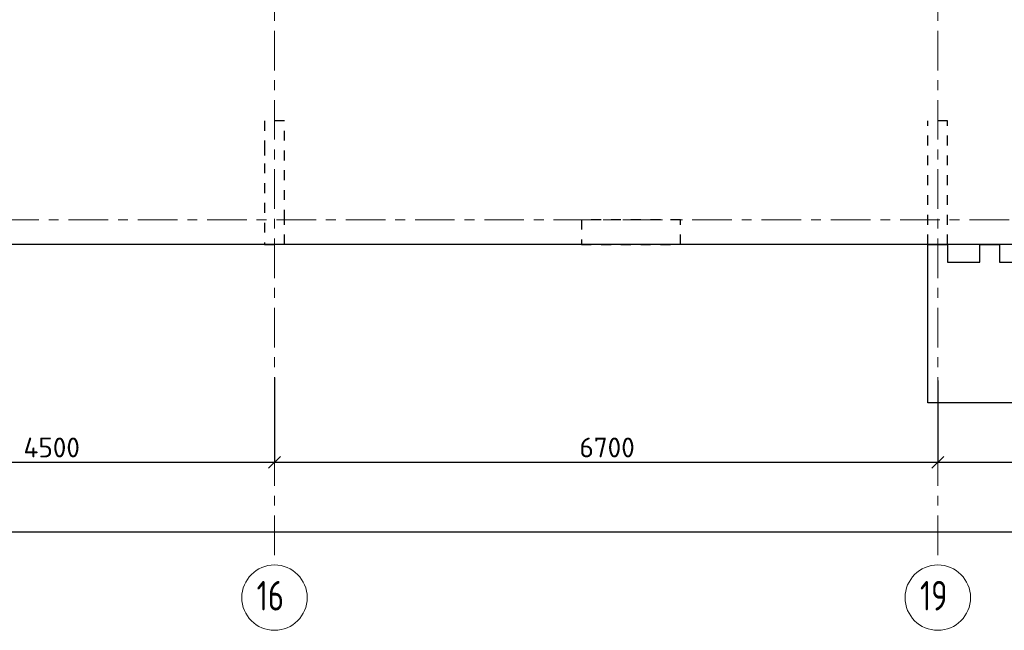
# Model space of a CAD drawing. Header units: metres. Extents: x -38 to 93, y -15 to 21.
# Tile 68 of 256: x 39 to 49, y -4 to 2. Entities that reach past the tile are written whole.
import ezdxf

# ---------------------------------------------------------------- set-up
doc = ezdxf.new("R2010")
doc.units = ezdxf.units.M
doc.header["$PDMODE"] = 65
for name, pattern in [('______11', [0.5, 0.4, -0.05, 0, -0.05]), ('______2', [0.0405, 0.03, -0.0105]), ('______5', [1.1, 0.8, -0.1, 0.1, -0.1])]:
    doc.linetypes.add(name, pattern=pattern)
for name, color, linetype, lineweight in [('XR$1$Осевая линия (1)', 7, '______5', 13), ('XR$1$Размерная линия (1)', 7, 'Continuous', 13), ('XR$4$Перекрытие (1)', 7, 'Continuous', 35)]:
    doc.layers.add(name, color=color, linetype=linetype, lineweight=lineweight)
doc.layers.add('XR$6$Стена_ бетон несущ.', color=7, linetype='Continuous', lineweight=70, true_color=0xb4b496)
doc.styles.add('ISOCPEUR', font='txt')
doc.dimstyles.new('DIMSTYLE_3', dxfattribs={"dimtxt": 0.2, "dimasz": 0.2, "dimexe": 0, "dimexo": 0, "dimgap": 0.1, "dimtad": 2, "dimdec": 0, "dimlfac": 1000, "dimrnd": 5, "dimzin": 12, "dimdsep": 46, "dimtxsty": 'ISOCPEUR', "dimblk1": 'ALL_ML_STRICH', "dimblk2": 'ALL_ML_STRICH', "dimsah": 1, "dimcen": 0, "dimclrd": 7, "dimclre": 256, "dimclrt": 7, "dimadec": 0, "dimazin": 0, "dimtfac": 1, "dimtdec": 0, "dimtix": 1, "dimtmove": 2, "dimatfit": 3, "dimfxl": 0, "dimtzin": 0, "dimlwd": 0, "dimlwe": -3, "dimarcsym": 0})

# ---------------------------------------------------------------- blocks, each defined once
blk = doc.blocks.new('ALL_ML_STRICH')
at = {"color": 0, "linetype": 'ByBlock', "lineweight": -2}
for p, q in [((0, -0.5), (0, 0.5)), ((-1, 0), (0.5, 0)), ((-0.3, -0.3), (0.3, 0.3))]:
    blk.add_line(p, q, dxfattribs=at)
blk = doc.blocks.new('*D11')
at = {"layer": 'DEFPOINTS', "color": 7, "linetype": 'Continuous', "lineweight": 13, "transparency": 33554687}
for p in [(0.5, -3.1033), (0.5, -3.1563), (61.6, -3.1401)]:
    blk.add_point(p, dxfattribs=at)
at = {"layer": 'XR$1$Размерная линия (1)', "color": 9, "linetype": 'Continuous', "lineweight": -2, "true_color": 0xc7c7c7, "transparency": 33554687}
for p, q in [((0.5, -3.1233), (0.5, -3.1563)), ((61.6, -3.1563), (61.6, -3.1563))]:
    blk.add_line(p, q, dxfattribs=at)
at = {"layer": 'XR$1$Размерная линия (1)', "color": 7, "linetype": 'Continuous', "lineweight": -2, "transparency": 33554687}
blk.add_line((0.5, -3.1563), (61.6, -3.1563), dxfattribs=at)
at = {"layer": 'XR$1$Размерная линия (1)', "color": 7, "linetype": 'Continuous', "lineweight": 13, "transparency": 33554687, "xscale": 0.2, "yscale": 0.2, "zscale": 0.2, "rotation": 180}
blk.add_blockref('ALL_ML_STRICH', (0.5, -3.1563), dxfattribs=at)
at = {"layer": 'XR$1$Размерная линия (1)', "color": 7, "linetype": 'Continuous', "lineweight": 13, "transparency": 33554687, "xscale": 0.2, "yscale": 0.2, "zscale": 0.2}
blk.add_blockref('ALL_ML_STRICH', (61.6, -3.1563), dxfattribs=at)
at = {"layer": 'XR$1$Размерная линия (1)', "color": 7, "linetype": 'Continuous', "lineweight": 13, "transparency": 33554687, "insert": (31.1, -3.0063), "char_height": 0.2, "width": 1, "attachment_point": 5, "style": 'ISOCPEUR'}
blk.add_mtext('\\A1;{61100}', dxfattribs=at)
blk = doc.blocks.new('*D21')
at = {"layer": 'DEFPOINTS', "color": 7, "linetype": 'Continuous', "lineweight": 13, "transparency": 33554687}
for p in [(41.45, -1.5748), (36.95, -1.6172), (36.95, -2.452)]:
    blk.add_point(p, dxfattribs=at)
at = {"layer": 'XR$1$Размерная линия (1)', "color": 9, "linetype": 'Continuous', "lineweight": -2, "true_color": 0xc7c7c7, "transparency": 33554687}
for p, q in [((36.95, -1.6372), (36.95, -2.452)), ((41.45, -1.5948), (41.45, -2.452))]:
    blk.add_line(p, q, dxfattribs=at)
at = {"layer": 'XR$1$Размерная линия (1)', "color": 7, "linetype": 'Continuous', "lineweight": -2, "transparency": 33554687}
blk.add_line((36.95, -2.452), (41.45, -2.452), dxfattribs=at)
at = {"layer": 'XR$1$Размерная линия (1)', "color": 7, "linetype": 'Continuous', "lineweight": 13, "transparency": 33554687, "xscale": 0.2, "yscale": 0.2, "zscale": 0.2, "rotation": 180}
blk.add_blockref('ALL_ML_STRICH', (36.95, -2.452), dxfattribs=at)
at = {"layer": 'XR$1$Размерная линия (1)', "color": 7, "linetype": 'Continuous', "lineweight": 13, "transparency": 33554687, "xscale": 0.2, "yscale": 0.2, "zscale": 0.2}
blk.add_blockref('ALL_ML_STRICH', (41.45, -2.452), dxfattribs=at)
at = {"layer": 'XR$1$Размерная линия (1)', "color": 7, "linetype": 'Continuous', "lineweight": 13, "transparency": 33554687, "insert": (39.2, -2.302), "char_height": 0.2, "width": 0.8, "attachment_point": 5, "style": 'ISOCPEUR'}
blk.add_mtext('\\A1;{4500}', dxfattribs=at)
blk = doc.blocks.new('*D22')
at = {"layer": 'DEFPOINTS', "color": 7, "linetype": 'Continuous', "lineweight": 13, "transparency": 33554687}
for p in [(41.45, -1.5748), (48.15, -1.6059), (41.45, -2.452)]:
    blk.add_point(p, dxfattribs=at)
at = {"layer": 'XR$1$Размерная линия (1)', "color": 9, "linetype": 'Continuous', "lineweight": -2, "true_color": 0xc7c7c7, "transparency": 33554687}
for p, q in [((41.45, -1.5948), (41.45, -2.452)), ((48.15, -1.6259), (48.15, -2.452))]:
    blk.add_line(p, q, dxfattribs=at)
at = {"layer": 'XR$1$Размерная линия (1)', "color": 7, "linetype": 'Continuous', "lineweight": -2, "transparency": 33554687}
blk.add_line((41.45, -2.452), (48.15, -2.452), dxfattribs=at)
at = {"layer": 'XR$1$Размерная линия (1)', "color": 7, "linetype": 'Continuous', "lineweight": 13, "transparency": 33554687, "xscale": 0.2, "yscale": 0.2, "zscale": 0.2, "rotation": 180}
blk.add_blockref('ALL_ML_STRICH', (41.45, -2.452), dxfattribs=at)
at = {"layer": 'XR$1$Размерная линия (1)', "color": 7, "linetype": 'Continuous', "lineweight": 13, "transparency": 33554687, "xscale": 0.2, "yscale": 0.2, "zscale": 0.2}
blk.add_blockref('ALL_ML_STRICH', (48.15, -2.452), dxfattribs=at)
at = {"layer": 'XR$1$Размерная линия (1)', "color": 7, "linetype": 'Continuous', "lineweight": 13, "transparency": 33554687, "insert": (44.81, -2.302), "char_height": 0.2, "width": 0.8, "attachment_point": 5, "style": 'ISOCPEUR'}
blk.add_mtext('\\A1;{6700}', dxfattribs=at)
blk = doc.blocks.new('*D23')
at = {"layer": 'DEFPOINTS', "color": 7, "linetype": 'Continuous', "lineweight": 13, "transparency": 33554687}
for p in [(54.95, -1.4027), (48.15, -1.6059), (48.15, -2.452)]:
    blk.add_point(p, dxfattribs=at)
at = {"layer": 'XR$1$Размерная линия (1)', "color": 9, "linetype": 'Continuous', "lineweight": -2, "true_color": 0xc7c7c7, "transparency": 33554687}
for p, q in [((54.95, -1.4227), (54.95, -2.452)), ((48.15, -1.6259), (48.15, -2.452))]:
    blk.add_line(p, q, dxfattribs=at)
at = {"layer": 'XR$1$Размерная линия (1)', "color": 7, "linetype": 'Continuous', "lineweight": -2, "transparency": 33554687}
blk.add_line((48.15, -2.452), (54.95, -2.452), dxfattribs=at)
at = {"layer": 'XR$1$Размерная линия (1)', "color": 7, "linetype": 'Continuous', "lineweight": 13, "transparency": 33554687, "xscale": 0.2, "yscale": 0.2, "zscale": 0.2, "rotation": 180}
blk.add_blockref('ALL_ML_STRICH', (48.15, -2.452), dxfattribs=at)
at = {"layer": 'XR$1$Размерная линия (1)', "color": 7, "linetype": 'Continuous', "lineweight": 13, "transparency": 33554687, "xscale": 0.2, "yscale": 0.2, "zscale": 0.2}
blk.add_blockref('ALL_ML_STRICH', (54.95, -2.452), dxfattribs=at)
at = {"layer": 'XR$1$Размерная линия (1)', "color": 7, "linetype": 'Continuous', "lineweight": 13, "transparency": 33554687, "insert": (51.56, -2.302), "char_height": 0.2, "width": 0.8, "attachment_point": 5, "style": 'ISOCPEUR'}
blk.add_mtext('\\A1;{6800}', dxfattribs=at)

msp = doc.modelspace()

# ---------------------------------------------------------------- linework, layer by layer
at = {"layer": 'XR$1$Осевая линия (1)', "color": 253, "linetype": '______11', "lineweight": 13, "true_color": 0xa0a0a0, "transparency": 33554687}
for p, q in [((41.45, -3.39), (41.45, 8.13)), ((48.15, -3.39), (48.15, 8.13)), ((-2.63, 0), (62.6, 0))]:
    msp.add_line(p, q, dxfattribs=at)
at = {"layer": 'XR$1$Осевая линия (1)', "color": 7, "linetype": 'Continuous', "lineweight": 13, "transparency": 33554687}
for centre in [(41.4504, -3.8199), (48.1504, -3.8199)]:
    msp.add_circle(centre, 0.3304, dxfattribs=at)
at = {"layer": 'XR$4$Перекрытие (1)', "color": 7, "linetype": 'Continuous', "lineweight": 25, "transparency": 33554687}
for p, q in [((61.85, -0.2498), (32.725, -0.2498)), ((48.05, -0.4299), (48.05, -0.2499)), ((48.05, -0.2499), (48.25, -0.2499)), ((48.25, -0.2499), (48.25, -0.4299)), ((48.575, -0.4299), (48.575, -0.2499)), ((48.575, -0.2499), (48.775, -0.2499)), ((48.775, -0.2499), (48.775, -0.4299)), ((48.05, -1.8498), (48.05, -0.4299)), ((48.25, -0.4298), (48.575, -0.4298)), ((48.775, -0.4298), (49.1, -0.4298)), ((51.4, -1.8498), (48.05, -1.8498))]:
    msp.add_line(p, q, dxfattribs=at)
at = {"layer": 'XR$6$Стена_ бетон несущ.', "color": 253, "linetype": '______2', "lineweight": -3, "true_color": 0xa0a0a0, "transparency": 33554687}
for p, q in [((41.55, 1), (41.35, 1)), ((41.35, 1), (41.35, 0.75)), ((41.55, 0), (41.55, 1)), ((48.25, 1), (48.05, 1)), ((48.05, -0.25), (48.05, 1)), ((48.25, -0.25), (48.25, 1)), ((41.35, 0.75), (41.35, 0.57)), ((41.35, 0.57), (41.35, -0.25)), ((41.55, -0.25), (41.55, 0)), ((45.55, 0), (44.55, 0)), ((44.55, 0), (44.55, -0.25)), ((45.55, -0.25), (45.55, 0)), ((41.35, -0.25), (41.55, -0.25)), ((44.55, -0.25), (45.55, -0.25)), ((48.25, -0.25), (48.05, -0.25))]:
    msp.add_line(p, q, dxfattribs=at)

# ---------------------------------------------------------------- texts
at = {"layer": 'XR$1$Осевая линия (1)', "color": 7, "linetype": 'Continuous', "lineweight": 13, "transparency": 33554687, "char_height": 0.3, "width": 0.472281, "attachment_point": 7, "style": 'ISOCPEUR'}
for s, insert in [('\\W0.75;16', (41.2704, -3.9504)), ('\\W0.75;19', (47.9704, -3.9504))]:
    msp.add_mtext(s, dxfattribs=dict(at, insert=insert))

# ---------------------------------------------------------------- dimensions: what is measured, and where the dimension line sits
at = {"layer": 'XR$1$Размерная линия (1)', "color": 7, "linetype": 'Continuous', "lineweight": 13, "transparency": 33554687}
for base, p1, p2, picture, middle in [((54.95, -2.452), (48.15, -1.6259), (54.95, -1.4227), '*D23', (51.56, -2.302)), ((41.45, -2.452), (36.95, -1.6372), (41.45, -1.5948), '*D21', (39.2, -2.302)), ((48.15, -2.452), (41.45, -1.5948), (48.15, -1.6259), '*D22', (44.81, -2.302)), ((61.6, -3.1563), (0.5, -3.1233), (61.6, -3.1563), '*D11', (31.1, -3.0063))]:
    dim = msp.add_linear_dim(base=base, p1=p1, p2=p2, dimstyle='DIMSTYLE_3', override={"dimpost": '<>', "dimclrd": 7, "dimclre": 9, "dimclrt": 7, "dimlwd": 0, "dimlwe": 65533}, dxfattribs=at)
    dim.commit()
    dim.dimension.update_dxf_attribs({"geometry": picture, "text_midpoint": middle, "dimtype": 160})

doc.saveas('drawing.dxf')
